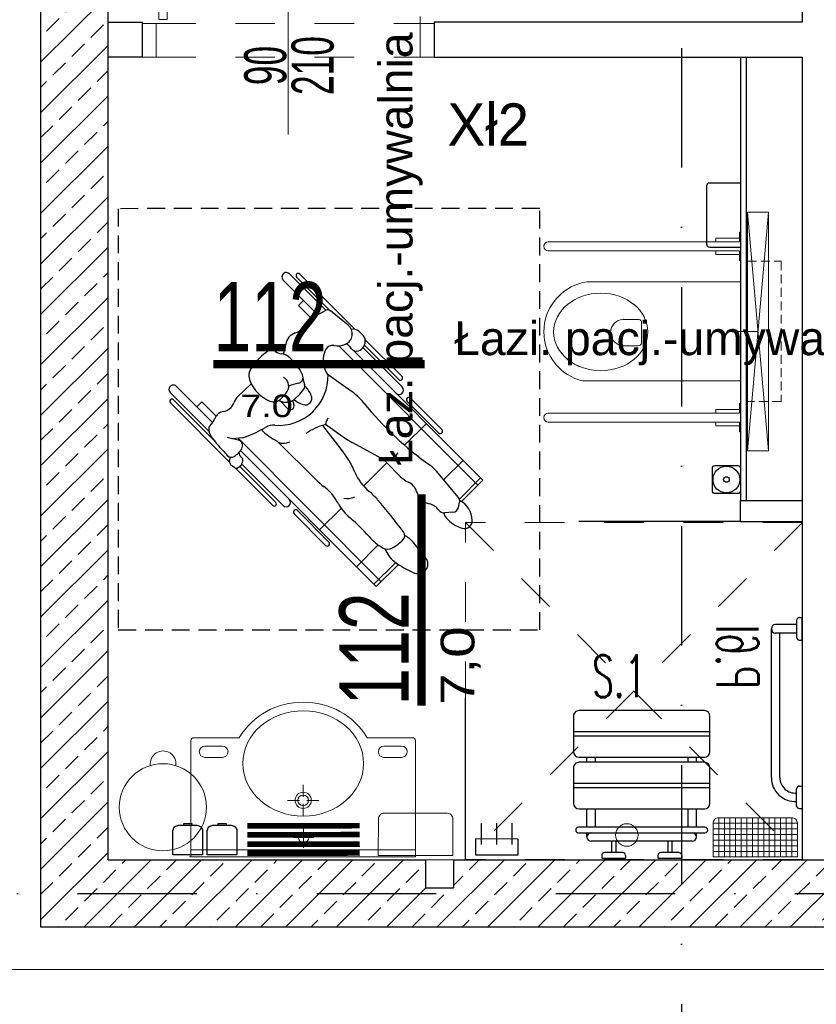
# Model space of a CAD drawing. Header units: millimetres. Extents: x 14495 to 271441, y -21035 to 2232.
# Tile 190 of 227: x 86230 to 86514, y -295 to 56. Entities that reach past the tile are written whole.
import ezdxf
from ezdxf.enums import TextEntityAlignment as Align

# ---------------------------------------------------------------- set-up
doc = ezdxf.new("R2010")
doc.units = ezdxf.units.MM
for name, pattern in [('$0$DASHED', [0.75, 0.5, -0.25]), ('DASHDOT', [1, 0.5, -0.25, 0, -0.25]), ('DASHED', [28.222222, 14.111111, -14.111111]), ('DASHED2', [9.525, 6.35, -3.175])]:
    doc.linetypes.add(name, pattern=pattern)
for name, color, linetype in [('-- TECH  SYMBOLE', 1, 'Continuous'), ('-- TECH NIEPEŁNOSPRAWNI', 8, 'Continuous'), ('-- TECH SPRZĘT NIEPEŁN', 1, 'Continuous'), ('-- TECH WYPOSAŻENIE', 2, 'Continuous'), ('-TECH SANITARNA', 1, 'Continuous'), ('_A_widok', 1, 'Continuous'), ('A-POW-NR', 1, 'Continuous'), ('a_HATCH', 9, 'Continuous'), ('A_L_PRZEK', 3, 'Continuous'), ('A_OSIE', 252, 'DASHDOT'), ('A_PROJEKTOWANE', 3, 'Continuous'), ('A_SC_DZIAlOWE', 4, 'Continuous'), ('Sc-płyta cemwłókn-stelaz-wzmocnienie', 14, 'Continuous'), ('TECH Wyp.drobne', 1, 'Continuous')]:
    doc.layers.add(name, color=color, linetype=linetype)
for name, color, linetype, lineweight in [('03', 2, 'Continuous', 13), ('A-DOOR-IDEN', 1, 'Continuous', 18), ('A-GENM', 2, 'Continuous', 9), ('A_ARMATURA', 2, 'Continuous', 5), ('A_L_CIENKA', 251, 'Continuous', 5), ('A_SANITARNE', 131, 'Continuous', 15), ('A_Stolarka_drzwi', 1, 'Continuous', 9), ('M_drzwi', 1, 'Continuous', 5), ('P-SANR-FIXT', 2, 'Continuous', 9), ('Technologia sanitarne', 1, 'Continuous', 30)]:
    doc.layers.add(name, color=color, linetype=linetype, lineweight=lineweight)
doc.layers.add('A-POW', color=2, linetype='Continuous', plot=False)
doc.layers.add('SYMBOLE', color=1, linetype='Continuous', plot=False)
doc.styles.add('arial-tab', font='arial.ttf')
doc.styles.add('ARIAL1_2', font='arial.ttf', dxfattribs={"width": 1.2})
doc.styles.add('arialce', font='ARIALN.TTF')
doc.styles.add('cent', font='swissel.ttf')
doc.styles.add('cg', font='GOTHIC.TTF')
doc.styles.add('ROMANS', font='romans', dxfattribs={"width": 0.6})
doc.styles.add('switz721ltexbt', font='swissel.ttf')
doc.linetypes.add('#Pułtusk przebudowa bloku B - podkład 5.10.9.21_$0$ZIGZAG', pattern='A,0.0001,-0.2,[131,ltypeshp.shx,S=0.2,R=0,X=-0.2,Y=0],-0.4,[131,ltypeshp.shx,S=0.2,R=180,X=0.2,Y=0],-0.2', length=0.8001)

# ---------------------------------------------------------------- blocks, each defined once
blk = doc.blocks.new('POW')
at = {"const_width": 5}
blk.add_lwpolyline([(125.32, 0), (0, 0)], dxfattribs=at)
at = {"style": 'switz721ltexbt'}
blk.add_attdef('001', (-1.78, 12.35), '', height=41.18, dxfattribs=at)
blk = doc.blocks.new('wc inw')
at = {"color": 2, "lineweight": 0}
for p, q in [((-17.77, 0), (17.51, 0)), ((-4.44, -36.51), (-4.44, -41.77)), ((-3.5, -35.21), (4, -35.21)), ((4.94, -36.51), (4.94, -41.77)), ((-17.77, -54.69), (-17.51, -56.08)), ((-17.51, -56.08), (-17.12, -57.53)), ((17.51, -56.08), (17.12, -57.53)), ((-17.12, -57.53), (-16.6, -58.93)), ((-16.6, -58.93), (-15.97, -60.29)), ((16.6, -58.93), (15.97, -60.29)), ((17.12, -57.53), (16.6, -58.93)), ((-15.97, -60.29), (-15.22, -61.59)), ((-15.22, -61.59), (-14.37, -62.83)), ((-14.37, -62.83), (-13.41, -63.99)), ((14.37, -62.83), (13.41, -63.99)), ((15.22, -61.59), (14.37, -62.83)), ((15.97, -60.29), (15.22, -61.59)), ((-13.41, -63.99), (-11.77, -65.6)), ((-11.77, -65.6), (-10, -66.94)), ((11.77, -65.6), (10, -66.94)), ((13.41, -63.99), (11.77, -65.6)), ((-10, -66.94), (-8.71, -67.72)), ((-8.71, -67.72), (-6.54, -68.77)), ((-6.54, -68.77), (-5.07, -69.25)), ((-5.07, -69.25), (-3.02, -69.72)), ((-3.02, -69.72), (-1.52, -69.92)), ((-1.52, -69.92), (0, -70)), ((1.52, -69.92), (0, -70)), ((3.02, -69.72), (1.52, -69.92)), ((5.07, -69.25), (3.02, -69.72)), ((6.54, -68.77), (5.07, -69.25)), ((8.71, -67.72), (6.54, -68.77)), ((10, -66.94), (8.71, -67.72))]:
    blk.add_line(p, q, dxfattribs=at)
at = {"color": 2, "lineweight": 9}
for p, q in [((-17.77, -54.69), (-17.77, 0)), ((17.51, -56.08), (17.51, 0))]:
    blk.add_line(p, q, dxfattribs=at)
at = {"color": 8, "linetype": 'DASHED2', "lineweight": 9, "ltscale": 0.5}
blk.add_lwpolyline([(24.87, 14.5), (24.87, 2.5), (-25.13, 2.5), (-25.13, 14.5)], close=True, dxfattribs=at)
at = {"color": 2, "lineweight": 0}
for centre, radius, start, end in [((-3.24, -36.39), 1.2, 102.2339, 185.8899), ((3.75, -36.39), 1.2, 354.1101, 77.7661), ((0.25, -41.54), 4.7, 182.8022, 357.1978)]:
    blk.add_arc(centre, radius, start, end, dxfattribs=at)
blk.add_ellipse((0.05, -49.75), major_axis=(0, -16.75), ratio=0.823529, dxfattribs=at)
at = {"layer": 'Sc-płyta cemwłókn-stelaz-wzmocnienie', "lineweight": 9}
blk.add_line((-0.13, 6.25), (-0.13, -3.75), dxfattribs=at)
at = {"layer": 'Sc-płyta cemwłókn-stelaz-wzmocnienie', "color": 8, "lineweight": 9}
blk.add_lwpolyline([(-42.63, 2.5), (42.37, 2.5), (42.37, 10), (-42.63, 2.5), (-42.63, 10), (42.37, 2.5), (42.37, 10), (-42.63, 10)], dxfattribs=at)
blk = doc.blocks.new('D_wc_holder_ds - BG0900CS-706874-PW_K0')
at = {"layer": 'A-GENM', "color": 1}
for p, q in [((-392.11, 501.61), (-392.11, 493.11)), ((-390.76, 501.61), (-392.11, 501.61)), ((-386.21, 501.61), (-387.56, 501.61)), ((-386.21, 493.11), (-386.21, 501.61))]:
    blk.add_line(p, q, dxfattribs=at)
at = {"layer": 'P-SANR-FIXT', "color": 1}
for p, q in [((-390.76, 561.21), (-390.76, 493.11)), ((-387.56, 493.11), (-387.56, 561.21)), ((-390.76, 493.11), (-394.16, 493.11)), ((-394.16, 493.11), (-394.16, 492.81)), ((-384.16, 493.11), (-387.56, 493.11)), ((-384.16, 492.81), (-384.16, 493.11))]:
    blk.add_line(p, q, dxfattribs=at)
blk.add_arc((-389.16, 561.21), 1.6, 0, 180, dxfattribs=at)
blk = doc.blocks.new('SSCVCFDSS')
blk.add_line((0, 50.02), (0, 0))
blk.add_circle((0, -19), 19)
at = {"style": 'ROMANS', "text_generation_flag": 4, "width": 0.6}
blk.add_attdef('FD1-8', text='', height=13, rotation=270, dxfattribs=at).set_placement((6.15, 55.19), align=Align.RIGHT)
for tag, p in [('200', (8.16, 25.47)), ('90', (-8.71, 25.47))]:
    blk.add_attdef(tag, text='', height=13, rotation=270, dxfattribs=at).set_placement(p, align=Align.MIDDLE)
blk.add_attdef('AL6C', text='', height=13, dxfattribs=at).set_placement((-0.56, -18.64), align=Align.MIDDLE)
blk = doc.blocks.new('DRZWI Z OSCIEZNICA NIEOKALAJACA 90')
at = {"linetype": 'DASHED'}
for p, q in [((-12, 5), (-12, 99)), ((0, 5), (0, 99))]:
    blk.add_line(p, q, dxfattribs=at)
at = {"ltscale": 0.05}
blk.add_line((-39.5, 52), (25.59, 52), dxfattribs=at)
for points in [[(-12, 99), (-12, 104), (0, 104), (0, 99)], [(93.91, 9.01), (1.43, 9.01), (1.43, 6.01), (93.91, 6.01)], [(-12, 0), (-12, 5), (0, 5), (0, 0)]]:
    blk.add_lwpolyline(points, close=True)
for points in [[(82.48, 9.01), (82.48, 16.01), (68.48, 16.01), (68.48, 14.01), (80.48, 14.01), (80.48, 9.01)], [(82.48, 6.01), (82.48, -0.99), (68.48, -0.99), (68.48, 1.01), (80.48, 1.01), (80.48, 6.01)]]:
    blk.add_lwpolyline(points)
at = {"linetype": 'DASHED'}
blk.add_arc((0, 5), 94, 2.4475, 90, dxfattribs=at)
blk = doc.blocks.new('umywalka vb npnsp')
at = {"layer": 'A_SANITARNE', "color": 1}
for p, q in [((364034, 420745), (364034, 420781.5)), ((364034, 420745), (363997.5, 420745)), ((364034, 420745), (364034, 420708.5)), ((364034, 420745), (364070.5, 420745)), ((364032.5, 420626), (364032.5, 420668.5)), ((364019.5, 420613), (363977, 420613)), ((364045.5, 420613), (364088, 420613)), ((364032.5, 420600), (364032.5, 420557.5))]:
    blk.add_line(p, q, dxfattribs=at)
at = {"layer": 'A_SANITARNE', "color": 2}
for p, q in [((363682.5, 420460), (363745, 420460)), ((364382.5, 420460), (364320, 420460)), ((363745, 420420), (363682.5, 420420)), ((364320, 420420), (364382.5, 420420))]:
    blk.add_line(p, q, dxfattribs=at)
blk.add_lwpolyline([(363632.5, 420814), (363632.5, 420400, 0.368325), (363644, 420390), (363804.5, 420390, 0.267589), (364032.5, 420264), (364032.5, 420264, 0.267589), (364260.5, 420390), (364421, 420390, 0.368325), (364432.5, 420400), (364432.5, 420814), (363632.5, 420814)], format="xyb", dxfattribs=at)
blk.add_lwpolyline([(363632.5, 420814), (364432.5, 420814), (364432.5, 420789.5), (363632.5, 420789.5)], close=True, dxfattribs=at)
at = {"layer": 'A_SANITARNE', "color": 1}
for centre, radius in [((364034, 420745), 18.5), ((364032.5, 420613), 29), ((364032.5, 420613), 19)]:
    blk.add_circle(centre, radius, dxfattribs=at)
at = {"layer": 'A_SANITARNE', "color": 2}
for centre, start, end in [((363682.5, 420440), 90, 270), ((363745, 420440), 270, 90), ((364320, 420440), 90, 270), ((364382.5, 420440), 270, 90)]:
    blk.add_arc(centre, 20, start, end, dxfattribs=at)
blk.add_ellipse((364032.5, 420481.5), major_axis=(-215, 0), ratio=0.872093, dxfattribs=at)
blk = doc.blocks.new('umywalka niep')
at = {"layer": 'A_SANITARNE', "color": 2}
blk.add_rational_spline([(381657.8, 413758.7), (381657.8, 413759.6), (381658.4, 413760.2), (381659.3, 413760.2)], [1, 0.804737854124, 0.804737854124, 1], degree=3, dxfattribs=at)
blk.add_blockref('umywalka vb npnsp', (18028.8, -7053.8), dxfattribs=at)
blk = doc.blocks.new('S.1')
for p, q in [((-14.25, 51.56), (-14.25, 52.5)), ((-5.75, 52.5), (-14.25, 52.5)), ((-13.19, 50.5), (-6.81, 50.5)), ((-10.75, 46.5), (-10.75, 50.5)), ((-9.25, 46.5), (-9.25, 50.5)), ((-5.75, 51.56), (-5.75, 52.5)), ((5.75, 51.56), (5.75, 52.5)), ((14.25, 52.5), (5.75, 52.5)), ((6.81, 50.5), (13.19, 50.5)), ((9.25, 46.5), (9.25, 50.5)), ((10.75, 46.5), (10.75, 50.5)), ((14.25, 51.56), (14.25, 52.5)), ((-18, 46.5), (18, 46.5)), ((-19.5, 45), (-19.5, 43.5)), ((19.5, 45), (19.5, 43.5)), ((-19.5, 41.5), (-19.5, 35)), ((-16.5, 41.5), (-16.5, 35)), ((16.5, 41.5), (16.5, 35)), ((19.5, 41.5), (19.5, 35)), ((-24.3, 27.45), (24.3, 27.45)), ((-24.3, 25.95), (24.3, 25.95)), ((-19.5, 18.4), (-19.5, 16.6)), ((-16.5, 18.4), (-16.5, 16.6)), ((16.5, 18.4), (16.5, 16.6)), ((19.5, 18.4), (19.5, 16.6)), ((-24.3, 9.05), (24.3, 9.05)), ((-24.3, 7.55), (24.3, 7.55))]:
    blk.add_line(p, q)
for points in [[(22.5, 43.5), (-22.5, 43.5)], [(-22.5, 41.5), (22.5, 41.5)], [(-24.3, 33), (-24.3, 20.4)], [(22.3, 35), (-22.3, 35)], [(24.3, 20.4), (24.3, 33)], [(-22.3, 18.4), (22.3, 18.4)], [(-24.3, 14.6), (-24.3, 2)], [(22.3, 16.6), (-22.3, 16.6)], [(24.3, 2), (24.3, 14.6)], [(-22.3, 0), (22.3, 0)]]:
    blk.add_lwpolyline(points)
for centre, radius, start, end in [((-13.19, 51.56), 1.06, 180, 270), ((-6.81, 51.56), 1.06, 270, 0), ((6.81, 51.56), 1.06, 180, 270), ((13.19, 51.56), 1.06, 270, 0), ((-18, 45), 1.5, 90, 270), ((18, 45), 1.5, 270, 90), ((-22.5, 42.5), 1, 90, 270), ((22.5, 42.5), 1, 270, 90), ((-22.3, 33), 2, 90, 180), ((22.3, 33), 2, 0, 90), ((-22.3, 20.4), 2, 180, 270), ((22.3, 20.4), 2, 270, 0), ((-22.3, 14.6), 2, 90, 180), ((22.3, 14.6), 2, 0, 90), ((-22.3, 2), 2, 180, 270), ((22.3, 2), 2, 270, 0)]:
    blk.add_arc(centre, radius, start, end)
at = {"style": 'ROMANS', "flags": 1}
for tag, p in [('OPIS', (-126.36, 38.81)), ('WYMIARY', (-126.13, 21.08)), ('PRODUCENT', (-126.69, 2.53)), ('TYP', (-126.69, -19.14))]:
    blk.add_attdef(tag, p, '', height=10, dxfattribs=at)
at = {"layer": 'SYMBOLE', "style": 'ROMANS', "width": 0.6}
blk.add_attdef('SYMBOL', text='', height=15, dxfattribs=at).set_placement((1.23, -12.24), align=Align.MIDDLE_CENTER)
blk = doc.blocks.new('P.6l')
for p, q in [((-24.81, 0), (28.19, 0)), ((-24.81, -3), (26.69, -3)), ((26.69, -9), (26.69, -1.5)), ((29.69, -9), (29.69, -1.5)), ((-35.81, -10), (-35.81, -11)), ((-34.81, -9), (-28.81, -9)), ((-27.81, -10), (-27.81, -11)), ((24.19, -10), (24.19, -11)), ((31.19, -9), (25.19, -9)), ((32.19, -10), (32.19, -11)), ((-27.81, -11), (-35.81, -11)), ((24.19, -11), (32.19, -11))]:
    blk.add_line(p, q)
for centre, radius, start, end in [((-24.81, -8.5), 8.5, 90, 183.3723), ((28.19, -1.5), 1.5, 0, 180), ((-24.81, -8.5), 5.5, 90, 185.2159), ((-34.81, -10), 1, 90, 180), ((-28.81, -10), 1, 0, 90), ((25.19, -10), 1, 90, 180), ((31.19, -10), 1, 0, 90)]:
    blk.add_arc(centre, radius, start, end)
at = {"style": 'ROMANS', "flags": 1}
for tag, p in [('OPIS', (-147.38, 29.67)), ('WYMIARY', (-147.15, 11.95)), ('PRODUCENT', (-147.71, -6.6)), ('TYP', (-147.71, -28.28))]:
    blk.add_attdef(tag, p, '', height=10, dxfattribs=at)
at = {"layer": 'SYMBOLE', "style": 'ROMANS', "width": 0.6}
blk.add_attdef('SYMBOL', text='', height=15, dxfattribs=at).set_placement((0, 12.03), align=Align.MIDDLE_CENTER)
blk = doc.blocks.new('koszyk pod prysznic')
at = {"layer": 'A-DOOR-IDEN', "color": 1}
for p, q in [((0, 15), (0, -15)), ((2, 15), (2, -15)), ((4, 15), (4, -15)), ((6, 15), (6, -15)), ((8, 15), (8, -15)), ((10, 15), (10, -15)), ((12, 15), (12, -15)), ((14, 13), (0, 13)), ((14, 11), (0, 11)), ((14, 9), (0, 9)), ((14, 9), (0, 9)), ((14, 7), (0, 7)), ((14, 5), (0, 5)), ((14, 3), (0, 3)), ((14, 1), (0, 1)), ((14, 1), (0, 1)), ((14, -1), (0, -1)), ((14, -1), (0, -1)), ((14, -3), (0, -3)), ((14, -5), (0, -5)), ((14, -7), (0, -7)), ((14, -9), (0, -9)), ((14, -9), (0, -9)), ((14, -11), (0, -11)), ((14, -13), (0, -13))]:
    blk.add_line(p, q, dxfattribs=at)
blk.add_lwpolyline([(0, -15), (12, -15, 0.414214), (14, -13), (14, 13, 0.414214), (12, 15), (0, 15)], format="xyb", close=True, dxfattribs=at)
blk = doc.blocks.new('wieszak krótki')
at = {"color": 2, "linetype": 'Continuous'}
for p, q in [((-1.58, 19.5), (-9.16, 19.5)), ((-1.58, 14), (-9.16, 14)), ((-1.58, 8.5), (-9.16, 8.5))]:
    blk.add_line(p, q, dxfattribs=at)
blk.add_lwpolyline([(-3.68, 6.5), (-3.68, 21.5), (2.21, 21.5), (2.21, 6.5)], close=True, dxfattribs=at)
blk = doc.blocks.new('niepełnosprawny')
at = {"layer": '-- TECH SPRZĘT NIEPEŁN', "color": 8, "linetype": 'DASHED2'}
blk.add_lwpolyline([(0, 0), (150, 0), (150, 150), (0, 150)], close=True, dxfattribs=at)
at = {"color": 252}
for p, q in [((50.55, 83.75), (96.73, 129.8)), ((104.29, 122.22), (96.73, 129.8)), ((48.81, 78.49), (98.5, 128.03)), ((103.44, 121.4), (95.9, 128.97)), ((96.56, 115.8), (89.65, 122.74)), ((102.89, 121.08), (93.5, 113.25)), ((106.38, 121.06), (104.56, 121.48)), ((108.08, 119.1), (108.33, 116.21)), ((67.44, 104.01), (78.65, 115.18)), ((68.64, 102.8), (79.85, 113.97)), ((76.53, 109.66), (84.24, 101.92)), ((124.41, 109.47), (118.88, 105.04)), ((46.67, 87.92), (59.79, 101)), ((48.59, 87.63), (60.89, 99.89)), ((49.48, 87.1), (63.48, 101.06)), ((95.34, 100.38), (90.54, 95.64)), ((125.99, 98.78), (133.76, 90.99)), ((126.68, 99.76), (134.59, 91.82)), ((90.52, 95.62), (98.8, 87.32)), ((81.65, 42.57), (132.83, 93.59)), ((88.32, 92.66), (83.28, 83.24)), ((86.14, 43.52), (134.59, 91.82)), ((119.74, 92.55), (127.51, 84.76)), ((23.27, 64.59), (42.97, 84.23)), ((45.28, 87.25), (43.68, 85.63)), ((41.51, 81.82), (36.44, 75.54)), ((48.38, 81.59), (49.73, 82.94)), ((58.81, 74.31), (64.73, 82.64)), ((76.71, 73.72), (81.8, 80.85)), ((77.24, 72.74), (86.69, 80.08)), ((106.69, 79.4), (114.39, 71.68)), ((23.2, 60.9), (36.17, 73.83)), ((24.38, 63.49), (36.36, 75.44)), ((107.51, 63.82), (118.72, 74.99)), ((108.71, 62.61), (119.92, 73.79)), ((25.41, 58.69), (37.73, 70.97)), ((82.76, 56.53), (96.49, 70.37)), ((34.45, 64.17), (39.01, 68.72)), ((34.45, 64.17), (32.68, 65.94)), ((60.48, 65.72), (62.59, 66.34)), ((66.1, 64.6), (64.24, 66.03)), ((66.22, 64.49), (67.8, 62.74)), ((67.59, 58), (65.78, 59.63)), ((68.33, 62.01), (69.79, 62.52)), ((68.57, 57.8), (71.18, 60.21)), ((68.36, 57.02), (68.78, 58.58)), ((91.02, 43.97), (105.75, 58.66)), ((91.79, 43.32), (104.58, 56.07)), ((92.39, 41.72), (105.68, 54.97)), ((62.36, 47.32), (66.88, 42.58)), ((81.37, 38.77), (82.34, 42.64)), ((81.85, 40.7), (81.48, 44.24)), ((69.17, 18.56), (90.42, 39.75)), ((81.79, 41.32), (81.96, 41.14)), ((90.63, 39.78), (89.62, 39.63)), ((92.27, 41.46), (91.49, 40.32)), ((63.27, 20.71), (76.18, 33.59)), ((65.48, 18.5), (79.33, 32.31)), ((68.06, 19.67), (82.57, 34.13)), ((68.78, 29.74), (73.88, 34.82)), ((68.78, 29.74), (70.54, 27.97))]:
    blk.add_line(p, q, dxfattribs=at)
for centre, radius, start, end in [((111.33, 117.6), 8.42, 92.0801, 152.3176), ((111.13, 123.23), 2.79, 344.0873, 92.0801), ((104.13, 119.6), 1.93, 77.0103, 129.8071), ((105.88, 118.9), 2.21, 4.9834, 77.0103), ((102.55, 125.67), 11.71, 309.8076, 344.0873), ((105.9, 115.99), 2.44, 304.7918, 4.9834), ((107.45, 119.78), 4.04, 282.636, 309.8076), ((79.25, 114.58), 0.85, 314.9142, 134.9142), ((100.85, 104.43), 11.48, 129.8071, 144.4036), ((110.36, 109.57), 5.38, 124.7918, 166.9989), ((-7.73, 182.16), 122.05, 309.0761, 324.4036), ((99.03, 112.19), 6.25, 286.0249, 346.9989), ((126.57, 106.78), 3.45, 336.8833, 128.6769), ((102.23, 101.07), 5.32, 106.0249, 155.0414), ((97.6, 119.15), 34.95, 323.1752, 336.8833), ((68.04, 103.4), 0.85, 134.9142, 314.9142), ((88.21, 107.59), 10.14, 314.6602, 335.0414), ((116.44, 99.76), 2.19, 46.2022, 126.7532), ((124.41, 98.13), 8.85, 128.6769, 154.4635), ((60.34, 100.44), 0.781, 314.9142, 134.9142), ((64.58, 99.95), 1.56, 314.9142, 134.9142), ((89.04, 101.08), 2.52, 214.2913, 270.2275), ((249.89, -78.93), 225.21, 126.7532, 130.4972), ((107.46, 90.39), 15.16, 28.3964, 46.2022), ((118.44, 103.54), 8.91, 287.5671, 323.1752), ((99.28, 86.8), 12.43, 134.6602, 151.8587), ((117.64, 95.9), 3.59, 329.7496, 28.3964), ((118.76, 74.62), 23.29, 130.4972, 140.9702), ((103.91, 103.91), 19.48, 311.2166, 329.7496), ((46.91, 85.64), 2.29, 95.9124, 135.2876), ((47.07, 84.08), 3.86, 21.6213, 95.9124), ((87.4, 100.04), 17.08, 292.3021, 320.9702), ((160.39, 39.43), 66.23, 131.2166, 139.4117), ((45.49, 83.83), 2.56, 135.2876, 199.0105), ((48.74, 84.75), 2.06, 299.3232, 21.6213), ((84.46, 68.62), 24.2, 129.0761, 144.5991), ((105.55, 55.79), 30.75, 112.3021, 130.5822), ((98.17, 81.67), 5.1, 343.6072, 29.25), ((44.6, 79.33), 3.97, 23.0576, 141.0879), ((51.53, 79.78), 3.63, 119.3232, 158.5971), ((41.65, 78.08), 7.18, 349.4627, 23.0576), ((64.04, 93.53), 21.81, 324.4898, 331.8587), ((95.54, 94.99), 19.16, 299.084, 319.4117), ((114.36, 61.15), 19.56, 119.084, 142.3635), ((37.8, 74.45), 1.75, 141.0879, 213.4671), ((51.38, 76.27), 2.72, 169.4627, 244.8586), ((54.05, 81.97), 9.02, 244.8586, 301.8594), ((59.57, 57.07), 17.61, 355.5754, 91.6), ((82.24, 90.41), 17.58, 244.2845, 252.7304), ((119.32, 74.39), 0.85, 314.9142, 134.9142), ((21.26, 63.51), 18.09, 22.0627, 33.4671), ((42.99, 72.32), 5.36, 202.0627, 241.4836), ((94.58, 77.41), 17.97, 192.1882, 216.1337), ((75.87, 90.84), 29.05, 315.2262, 322.3635), ((36.54, 60.45), 8.14, 18.4308, 61.4836), ((70.78, 58.8), 10.8, 113.3822, 135.1523), ((67.46, 66.49), 2.42, 342.2091, 113.3822), ((23.83, 64.04), 0.781, 134.9142, 314.9142), ((66.49, 49.45), 17.71, 114.5005, 141.3241), ((60.04, 63.6), 2.17, 14.0842, 114.5005), ((97.1, 72.89), 36.04, 194.0842, 199.799), ((63.11, 64.55), 1.86, 52.4373, 106.2854), ((65.53, 63.87), 0.929, 42.02, 52.4373), ((61.22, 68.49), 8.97, 318.6218, 342.2091), ((108.11, 63.22), 0.85, 134.9142, 314.9142), ((24.3, 59.8), 1.56, 134.9142, 314.9142), ((48.96, 64.59), 4.95, 198.4308, 262.4364), ((46.78, 48.12), 11.66, 64.6399, 82.4364), ((56.18, 57.7), 4.51, 141.3241, 176.2431), ((63.24, 57.1), 3.58, 44.9142, 150.3518), ((64.49, 59.76), 4.45, 344.6393, 42.02), ((70.25, 61.22), 1.38, 312.7414, 109.1452), ((78.06, 58.83), 5.46, 340.0191, 23.7416), ((104.65, 59.76), 1.56, 314.9142, 134.9142), ((48.23, 58.22), 3.45, 315.8677, 356.2431), ((65.2, 55.34), 3.58, 337.2881, 47.9487), ((62.59, 66.81), 22.64, 315.484, 332.9886), ((105.13, 55.52), 0.781, 314.9142, 134.9142), ((52.03, 54.54), 1.84, 135.8677, 215.1309), ((70.93, 67.84), 24.94, 215.1309, 234.9585), ((56.31, 59.06), 13.21, 293.0477, 337.2881), ((82.68, 55.29), 5.58, 175.5754, 210.5582), ((39.97, 30.07), 44.02, 20.7313, 30.5582), ((59.51, 51.55), 5.05, 234.9585, 293.0477), ((75.82, 43.64), 5.69, 6.0149, 20.7313), ((70.93, 46.43), 5.58, 223.6333, 251.3772), ((84.4, 42.12), 2.13, 59.267, 165.9433), ((81.38, 37.04), 8.04, 31.2032, 59.267), ((86.67, 45.33), 2.41, 274.4036, 322.7407), ((89.64, 43.07), 1.32, 82.6942, 142.7407), ((89.4, 41.25), 3.15, 19.3206, 82.6942), ((91.5, 41.99), 0.934, 325.6132, 19.3206), ((67.69, 36.81), 4.56, 8.0457, 71.3772), ((31.71, 96.75), 80.67, 308.4599, 314.2095), ((86.68, 40.25), 1.84, 314.2095, 31.2032), ((89.46, 40.71), 1.1, 211.3327, 278.7192), ((90.44, 41.04), 1.28, 278.7192, 325.6132), ((75.93, 37.98), 3.76, 188.0457, 250.1291), ((72.79, 29.3), 5.46, 41.141, 70.1291), ((78.49, 34.28), 2.1, 221.141, 280.3265), ((77.64, 38.93), 6.83, 280.3265, 308.4599), ((64.37, 19.61), 1.56, 134.9142, 314.9142), ((68.61, 19.12), 0.781, 134.9142, 314.9142)]:
    blk.add_arc(centre, radius, start, end, dxfattribs=at)
blk = doc.blocks.new('LKJUHG')
at = {"color": 1, "linetype": 'DASHED'}
for p, q in [((-44.15, 110.68), (75.85, 110.68)), ((-44.15, 110.68), (-44.15, -9.32)), ((-44.15, 110.68), (75.85, -9.32)), ((75.85, 110.68), (-44.15, -9.32)), ((75.85, -9.32), (75.85, 110.68)), ((-44.15, -9.32), (75.85, -9.32))]:
    blk.add_line(p, q, dxfattribs=at)
for start, end in [(0, 180), (180, 0)]:
    blk.add_arc((18.37, -0.57), 4, start, end)

msp = doc.modelspace()

# ---------------------------------------------------------------- hatches: boundary and pattern name
at = {"layer": 'a_HATCH', "linetype": 'Continuous', "lineweight": 13}
h = msp.add_hatch(dxfattribs=at)
h.set_pattern_fill('ANSI33', color=256, scale=2, style=0)
h.set_pattern_definition([(45, (-1396.247, 0.158), (-8.9802561, 8.9802561), []), (45, (-1387.267, 0.158), (-8.9802561, 8.9802561), [6.35, -3.175])])
h.paths.add_polyline_path([(86237.72, 290.68), (86237.72, -267.26), (86571.58, -267.26), (86571.58, -243.26), (86384.63, -243.26), (86384.63, -253.26), (86374.63, -253.26), (86374.63, -243.26), (86261.72, -243.26), (86261.72, 290.68)])

# ---------------------------------------------------------------- linework, layer by layer
at = {"layer": '-TECH SANITARNA', "color": 1, "const_width": 2}
msp.add_lwpolyline([(86351.3, -231.1), (86311.31, -231.17)], dxfattribs=at)
at = {"layer": '-TECH SANITARNA', "color": 1, "linetype": '$0$DASHED', "ltscale": 5, "const_width": 2}
for points in [[(86351.31, -234.28), (86311.31, -234.35)], [(86351.32, -237.65), (86311.32, -237.72)], [(86351.32, -240.83), (86311.32, -240.9)]]:
    msp.add_lwpolyline(points, dxfattribs=at)
at = {"layer": '03', "color": 1}
msp.add_lwpolyline([(86359.93, -226.66), (86382.43, -226.7, -0.414214), (86384.43, -228.7), (86384.4, -241.7), (86357.9, -241.66), (86357.93, -228.66, -0.414214)], format="xyb", close=True, dxfattribs=at)
msp.add_circle((86281.22, -224.54), 15.5, dxfattribs=at)
msp.add_circle((86281.22, -224.54), 15.5, dxfattribs=at)
msp.add_arc((86281.28, -209.04), 4.56, 351.3466, 188.253, dxfattribs=at)
msp.add_arc((86281.28, -209.04), 4.56, 351.3466, 188.253, dxfattribs=at)
at = {"layer": '_A_widok'}
for p, q in [((86486.81, 42.52), (86486.81, -115.26)), ((86488.81, 42.52), (86488.81, -115.26))]:
    msp.add_line(p, q, dxfattribs=at)
at = {"layer": 'A_L_CIENKA', "linetype": 'Continuous', "lineweight": 13}
msp.add_line((86374.7, -243.26), (86384.7, -243.26), dxfattribs=at)
at = {"layer": 'A_L_CIENKA'}
for p, q in [((86279.79, -282.26), (86222.79, -282.26)), ((88077.29, -282.26), (86279.79, -282.26))]:
    msp.add_line(p, q, dxfattribs=at)
at = {"layer": 'A_L_PRZEK'}
for p, q in [((86237.79, -267.26), (86237.79, 290.74)), ((86261.79, -243.26), (86261.79, 290.74))]:
    msp.add_line(p, q, dxfattribs=at)
at = {"layer": 'A_OSIE', "ltscale": 85}
for p, q in [((86465.76, 2088.19), (86465.76, -586.42)), ((86165.76, -255.26), (88169.23, -255.26))]:
    msp.add_line(p, q, dxfattribs=at)
at = {"layer": 'A_PROJEKTOWANE'}
for p, q in [((86261.79, -243.26), (86374.7, -243.26)), ((86374.7, -243.26), (86374.7, -253.26)), ((86384.7, -243.26), (86384.7, -253.26)), ((86384.7, -243.26), (86526.72, -243.26)), ((86374.7, -253.26), (86384.7, -253.26))]:
    msp.add_line(p, q, dxfattribs=at)
msp.add_lwpolyline([(86571.65, -267.26), (86237.79, -267.26)], dxfattribs=at)
at = {"layer": 'A_SC_DZIAlOWE'}
for p, q in [((86508.79, 105.17), (86508.79, 55.02)), ((86508.79, 42.52), (86508.79, -243.26)), ((86486.81, -115.26), (86508.79, -115.26)), ((86486.81, -122.76), (86486.81, -115.26)), ((86486.81, -122.76), (86508.79, -122.76))]:
    msp.add_line(p, q, dxfattribs=at)
for points in [[(86261.79, 55.02), (86273.79, 55.02), (86273.79, 42.52), (86261.79, 42.52)], [(86508.79, 55.02), (86377.79, 55.02), (86377.79, 42.52), (86508.79, 42.52)]]:
    msp.add_lwpolyline(points, dxfattribs=at)
at = {"layer": 'P-SANR-FIXT'}
msp.add_line((86418.79, -243.26), (86508.79, -243.26), dxfattribs=at)
at = {"layer": 'TECH Wyp.drobne', "color": 1}
for points in [[(86474.84, -24.17), (86474.84, -3.17, -0.414214), (86475.84, -2.17), (86486.84, -2.17), (86486.84, -25.17), (86475.84, -25.17, -0.414214)], [(86474.84, -24.17), (86474.84, -3.17, -0.414214), (86475.84, -2.17), (86486.84, -2.17), (86486.84, -25.17), (86475.84, -25.17, -0.414214)], [(86476.81, -111.84), (86476.81, -103.84, -0.414214), (86477.81, -102.84), (86485.81, -102.84, -0.414214), (86486.81, -103.84), (86486.81, -111.84, -0.414214), (86485.81, -112.84), (86477.81, -112.84, -0.414214)], [(86476.81, -111.84), (86476.81, -103.84, -0.414214), (86477.81, -102.84), (86485.81, -102.84, -0.414214), (86486.81, -103.84), (86486.81, -111.84, -0.414214), (86485.81, -112.84), (86477.81, -112.84, -0.414214)], [(86286.81, -230.97), (86293.31, -230.97, -0.414214), (86295.31, -232.97), (86295.31, -241.47), (86284.81, -241.47), (86284.81, -232.97, -0.414214)], [(86286.81, -230.97), (86293.31, -230.97, -0.414214), (86295.31, -232.97), (86295.31, -241.47), (86284.81, -241.47), (86284.81, -232.97, -0.414214)], [(86299.03, -230.97), (86305.53, -230.97, -0.414214), (86307.53, -232.97), (86307.53, -241.47), (86297.03, -241.47), (86297.03, -232.97, -0.414214)], [(86299.03, -230.97), (86305.53, -230.97, -0.414214), (86307.53, -232.97), (86307.53, -241.47), (86297.03, -241.47), (86297.03, -232.97, -0.414214)]]:
    msp.add_lwpolyline(points, format="xyb", close=True, dxfattribs=at)
at = {"layer": 'TECH Wyp.drobne', "color": 1, "linetype": '#Pułtusk przebudowa bloku B - podkład 5.10.9.21_$0$ZIGZAG', "lineweight": -3, "ltscale": 20}
for points in [[(86486.81, -122.76), (86429.3, -122.76)], [(86486.81, -122.76), (86429.3, -122.76)], [(86388.88, -243.17), (86388.88, -185.66)]]:
    msp.add_lwpolyline(points, dxfattribs=at)
at = {"layer": 'TECH Wyp.drobne', "color": 1}
for points in [[(86288.51, -230.97), (86291.61, -230.97), (86291.61, -230.42), (86288.51, -230.42)], [(86288.51, -230.97), (86291.61, -230.97), (86291.61, -230.42), (86288.51, -230.42)], [(86300.73, -230.97), (86303.83, -230.97), (86303.83, -230.42), (86300.73, -230.42)], [(86300.73, -230.97), (86303.83, -230.97), (86303.83, -230.42), (86300.73, -230.42)]]:
    msp.add_lwpolyline(points, close=True, dxfattribs=at)
for radius in [4.78, 4.78, 1, 1]:
    msp.add_circle((86481.81, -107.84), radius, dxfattribs=at)

# ---------------------------------------------------------------- block references
at = {"layer": '-- TECH NIEPEŁNOSPRAWNI', "rotation": 270.003930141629}
msp.add_blockref('niepełnosprawny', (86265.33, -11.4), dxfattribs=at)
at = {"layer": '-- TECH WYPOSAŻENIE', "rotation": 269.8998443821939}
msp.add_blockref('wieszak krótki', (86386.07, -239.38), dxfattribs=at)
at = {"layer": '-TECH SANITARNA', "color": 1}
ref = msp.add_blockref('P.6l', (86497.79, -189.19), dxfattribs=dict(at, rotation=90.00000000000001))
ref.add_attrib('SYMBOL', 'P.6l', dxfattribs={"layer": 'SYMBOLE', "height": 15, "rotation": 90, "style": 'ROMANS', "text_generation_flag": 4, "width": 0.6}).set_placement((86485.77, -170.95), align=Align.MIDDLE_CENTER)
ref = msp.add_blockref('S.1', (86451.65, -190.14), dxfattribs=dict(at, rotation=180))
ref.add_attrib('SYMBOL', 'S.1', dxfattribs={"layer": 'SYMBOLE', "color": 1, "height": 15, "style": 'ROMANS', "width": 0.6}).set_placement((86443.64, -177.9), align=Align.MIDDLE_CENTER)
at = {"layer": 'A-DOOR-IDEN', "color": 1, "xscale": -1, "rotation": 270}
msp.add_blockref('koszyk pod prysznic', (86492.06, -242.25), dxfattribs=at)
at = {"layer": 'A-POW-NR'}
ref = msp.add_blockref('POW', (86373.26, -188.35), dxfattribs=dict(at, xscale=0.6, yscale=0.6, zscale=0.6, rotation=90))
ref.add_attrib('88,88', '7,0', dxfattribs={"layer": 'A-POW', "height": 12, "rotation": 90, "style": 'ARIAL1_2', "width": 1.2}).set_placement((86392.11, -160.13), align=Align.RIGHT)
ref.add_attrib('POKOJ', 'Łaz. pacj.-umywalnia', (86370.05, -102.68), dxfattribs={"layer": 'A-POW', "height": 12, "rotation": 90, "style": 'arialce', "width": 1.2})
ref.add_attrib('001', '112', (86368.75, -188.35), dxfattribs={"layer": '0', "height": 24.71, "rotation": 90, "style": 'switz721ltexbt', "width": 0.7})
ref = msp.add_blockref('POW', (86299.23, -66.76), dxfattribs=dict(at, xscale=0.6, yscale=0.6, zscale=0.6))
ref.add_attrib('88,88', '7.0', dxfattribs={"layer": 'A-POW', "height": 8, "style": 'ARIAL1_2', "width": 1.2}).set_placement((86327.45, -85.62), align=Align.RIGHT)
ref.add_attrib('POKOJ', 'Łazi. pacj.-umywalnia', (86384.9, -63.55), dxfattribs={"layer": 'A-POW', "height": 12, "style": 'arialce', "width": 1.2})
ref.add_attrib('001', '112', (86299.23, -62.25), dxfattribs={"layer": '0', "height": 24.71, "style": 'switz721ltexbt', "width": 0.7})
at = {"layer": 'A_ARMATURA', "ltscale": 0.05, "xscale": -0.1, "yscale": 0.1, "zscale": 0.1, "rotation": 180}
msp.add_blockref('umywalka niep', (48125.03, 41133.84), dxfattribs=at)
at = {"layer": 'A_Stolarka_drzwi', "xscale": -1, "rotation": 270.0000000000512}
msp.add_blockref('DRZWI Z OSCIEZNICA NIEOKALAJACA 90', (86273.79, 54.52), dxfattribs=at)
at = {"layer": 'M_drzwi'}
ref = msp.add_blockref('SSCVCFDSS', (86325.79, 65.03), dxfattribs=dict(at, rotation=180))
ref.add_attrib('90', '210', dxfattribs={"layer": '0', "height": 15, "rotation": 90, "style": 'cent', "width": 0.6}).set_placement((86334.5, 39.56), align=Align.MIDDLE)
ref.add_attrib('200', '90', dxfattribs={"layer": '0', "height": 15, "rotation": 90, "style": 'cent', "width": 0.6}).set_placement((86317.64, 39.56), align=Align.MIDDLE)
ref.add_attrib('AL6C', 'D1', dxfattribs={"layer": '0', "height": 15, "style": 'arial-tab', "width": 0.6}).set_placement((86326.35, 83.67), align=Align.MIDDLE)
at = {"layer": 'P-SANR-FIXT', "xscale": -1}
msp.add_blockref('LKJUHG', (86464.73, -233.85), dxfattribs=at)
at = {"layer": 'TECH Wyp.drobne', "color": 1, "xscale": -1, "rotation": 89.99650019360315}
for p in [(86979.6, -414), (86979.6, -475)]:
    msp.add_blockref('D_wc_holder_ds - BG0900CS-706874-PW_K0', p, dxfattribs=at)
at = {"layer": 'Technologia sanitarne'}
for rotation in [269.9925467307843, 269.9960466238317]:
    msp.add_blockref('wc inw', (86486.81, -55.25), dxfattribs=dict(at, rotation=rotation))

# ---------------------------------------------------------------- texts
at = {"layer": '-- TECH  SYMBOLE', "color": 1, "style": 'cg'}
msp.add_text('Xł2', height=15, rotation=0.0005, dxfattribs=at).set_placement((86382.55, 11.08))

doc.saveas('drawing.dxf')
